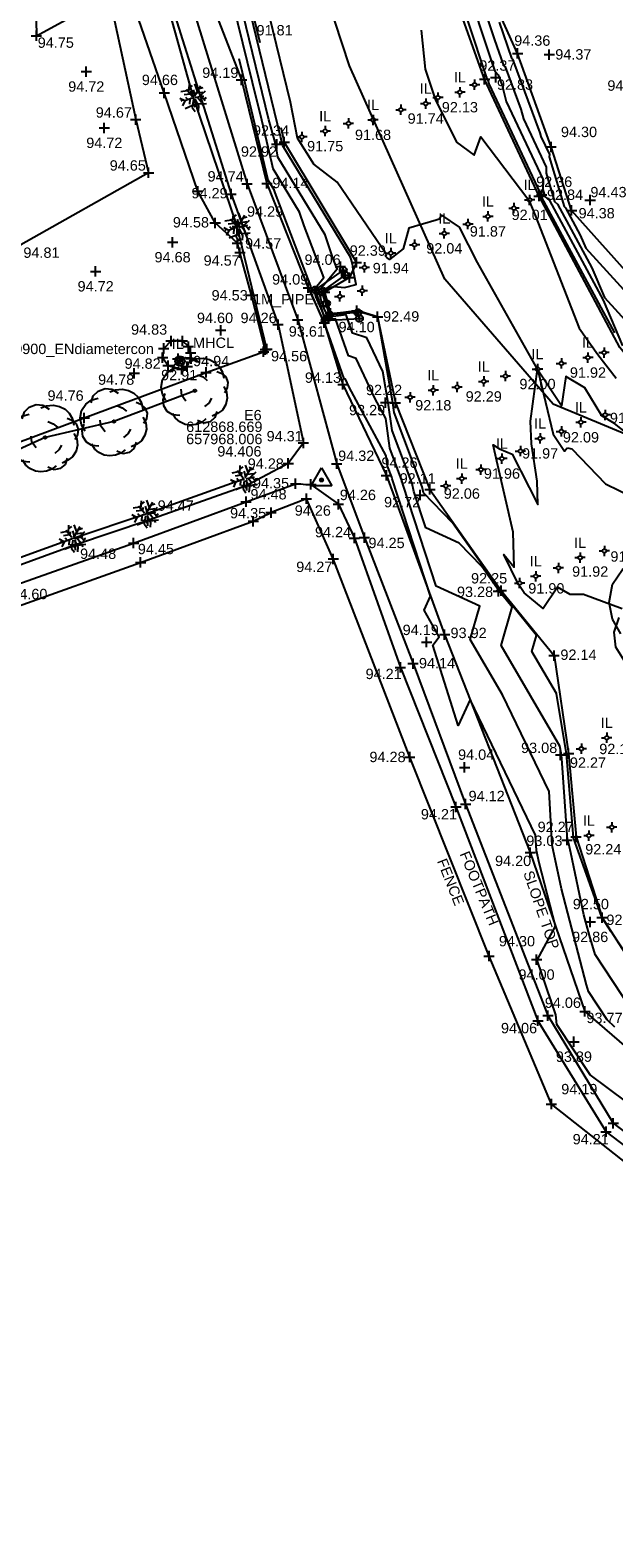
# Model space of a CAD drawing. Header units: metres. Extents: x 610185 to 614128, y 655663 to 660921.
# Tile 42 of 94: x 612848 to 612890, y 657891 to 658001. Entities that reach past the tile are written whole.
import ezdxf
from ezdxf.enums import TextEntityAlignment as Align

# ---------------------------------------------------------------- set-up
doc = ezdxf.new("R2010")
doc.units = ezdxf.units.M
doc.header["$MEASUREMENT"] = 0
doc.linetypes.add('DASHED', pattern=[19.05, 12.7, -6.35])
for name, color, linetype in [('3D_FENCE_ELEVATION', 7, 'Continuous'), ('3D_FENCE_LINE', 7, 'FENCELINE1'), ('3D_FENCE_SYMBOL', 7, 'Continuous'), ('CENTRE_LINE', 5, 'Continuous'), ('CONCB_ELEVATION', 255, 'Continuous'), ('CONCB_LINE', 251, 'Continuous'), ('CONCB_SYMBOL', 251, 'Continuous'), ('CONTOUR_ELEVATION', 56, 'Continuous'), ('CONTOUR_MJR', 34, 'Continuous'), ('CONTOUR_MNR', 53, 'Continuous'), ('CONTOUR_SYMBOL', 56, 'Continuous'), ('CONTROL_ID', 1, 'Continuous'), ('CONTROL_SYMBOL', 1, 'Continuous'), ('CONTROL_XYZ', 1, 'Continuous'), ('DETAIL_DES', 250, 'Continuous'), ('FENCE_LINE', 7, 'FENCELINE1'), ('FENCE_SYMBOL', 7, 'Continuous'), ('FOOTPATH_ELEVATION', 15, 'Continuous'), ('FOOTPATH_LINE', 15, 'Continuous'), ('FOOTPATH_SYMBOL', 15, 'Continuous'), ('HEDGE_LINE', 93, 'Continuous'), ('HEDGE_SYMBOL', 93, 'Continuous'), ('INVERT_LEVEL_CODE', 132, 'Continuous'), ('INVERT_LEVEL_ELEVATION', 132, 'Continuous'), ('INVERT_LEVEL_SYMBOL', 132, 'Continuous'), ('MANHOLE_CIRCULAR_CODE', 151, 'Continuous'), ('MANHOLE_CIRCULAR_ELEVATION', 151, 'Continuous'), ('MANHOLE_CIRCULAR_SYMBOL', 151, 'Continuous'), ('METAL_SPOTHEIGHT_ELEVATION', 250, 'Continuous'), ('METAL_SPOTHEIGHT_SYMBOL', 250, 'Continuous'), ('PIPE_SYMBOL', 255, 'Continuous'), ('SLOPE_BOTTOM_ELEVATION', 30, 'Continuous'), ('SLOPE_BOTTOM_LINE', 30, 'DASHED'), ('SLOPE_BOTTOM_SYMBOL', 30, 'Continuous'), ('SLOPE_TOP_ELEVATION', 40, 'Continuous'), ('SLOPE_TOP_LINE', 40, 'Continuous'), ('SLOPE_TOP_SYMBOL', 40, 'Continuous'), ('SURFACE_CHANGE_ELEVATION', 42, 'Continuous'), ('SURFACE_CHANGE_LINE', 42, 'Continuous'), ('SURFACE_CHANGE_SYMBOL', 42, 'Continuous'), ('TEXTS', 7, 'Continuous'), ('TOP_OF_PIPE_ELEVATION', 211, 'Continuous'), ('TOP_OF_PIPE_SYMBOL', 211, 'Continuous'), ('TOP_OF_WALL_ELEVATION', 211, 'Continuous'), ('TREE_SYMBOL', 93, 'Continuous'), ('TREELINE_LINE', 93, 'DASHED'), ('TREELINE_SYMBOL', 93, 'Continuous'), ('WALL_TOP_LINE', 7, 'Continuous'), ('WALL_TOP_SYMBOL', 211, 'Continuous')]:
    doc.layers.add(name, color=color, linetype=linetype)
doc.styles.add('REGULAR', font='swissl.ttf')
doc.linetypes.add('FENCELINE1', pattern='A,6.35,-2.54,[133,ltypeshp.shx,S=2.54,R=0,X=-2.54,Y=0],-2.54,25.4', length=36.83)

# ---------------------------------------------------------------- blocks, each defined once
blk = doc.blocks.new('S061')
at = {"color": 0, "linetype": 'Continuous'}
for p, q in [((-0.5, 0), (0.5, 0)), ((0, -0.5), (0, 0.5))]:
    blk.add_line(p, q, dxfattribs=at)
blk = doc.blocks.new('042')
at = {"color": 0, "linetype": 'Continuous'}
for p, q in [((-0.5, 0), (-0.48, 0.13)), ((-0.48, -0.13), (-0.5, 0)), ((-0.5, 0), (0.5, 0)), ((-0.48, 0.13), (-0.43, 0.25)), ((-0.43, 0.25), (-0.35, 0.35)), ((-0.35, 0.35), (-0.25, 0.43)), ((-0.25, 0.43), (-0.13, 0.48)), ((-0.13, 0.48), (0, 0.5)), ((0, 0.5), (0.13, 0.48)), ((0, -0.5), (0, 0.5)), ((0.13, 0.48), (0.25, 0.43)), ((0.25, 0.43), (0.35, 0.35)), ((0.35, 0.35), (0.43, 0.25)), ((0.43, 0.25), (0.48, 0.13)), ((0.48, 0.13), (0.5, 0)), ((0.5, 0), (0.48, -0.13)), ((-0.43, -0.25), (-0.48, -0.13)), ((-0.35, -0.35), (-0.43, -0.25)), ((-0.25, -0.43), (-0.35, -0.35)), ((-0.13, -0.48), (-0.25, -0.43)), ((0, -0.5), (-0.13, -0.48)), ((0.13, -0.48), (0, -0.5)), ((0.25, -0.43), (0.13, -0.48)), ((0.35, -0.35), (0.25, -0.43)), ((0.43, -0.25), (0.35, -0.35)), ((0.48, -0.13), (0.43, -0.25))]:
    blk.add_line(p, q, dxfattribs=at)
blk = doc.blocks.new('S028')
at = {"color": 0, "linetype": 'Continuous'}
for p, q in [((-0.5, 0), (-0.48, 0.13)), ((-0.48, -0.13), (-0.5, 0)), ((-0.48, 0.13), (-0.43, 0.25)), ((-0.43, 0.25), (-0.35, 0.35)), ((-0.35, 0.35), (-0.25, 0.43)), ((-0.25, 0.43), (-0.13, 0.48)), ((-0.13, 0.48), (0, 0.5)), ((0, 0.5), (0.13, 0.48)), ((0.13, 0.48), (0.25, 0.43)), ((0.25, 0.43), (0.35, 0.35)), ((0.35, 0.35), (0.43, 0.25)), ((0.43, 0.25), (0.48, 0.13)), ((0.48, 0.13), (0.5, 0)), ((0.5, 0), (0.48, -0.13)), ((-0.43, -0.25), (-0.48, -0.13)), ((-0.35, -0.35), (-0.43, -0.25)), ((-0.25, -0.43), (-0.35, -0.35)), ((-0.13, -0.48), (-0.25, -0.43)), ((0, -0.5), (-0.13, -0.48)), ((0.13, -0.48), (0, -0.5)), ((0.25, -0.43), (0.13, -0.48)), ((0.35, -0.35), (0.25, -0.43)), ((0.43, -0.25), (0.35, -0.35)), ((0.48, -0.13), (0.43, -0.25))]:
    blk.add_line(p, q, dxfattribs=at)
blk = doc.blocks.new('092')
at = {"color": 0, "linetype": 'Continuous'}
for p, q in [((-0.23, 0.25), (-0.46, 0.21)), ((-0.13, 0.13), (-0.34, 0.1)), ((-0.2, -0.08), (-0.28, 0.01)), ((-0.04, 0.03), (-0.26, 0.29)), ((-0.17, 0.18), (-0.15, 0.48)), ((-0.16, 0.35), (-0.04, 0.44)), ((-0.1, 0.1), (-0.09, 0.24)), ((0.05, 0.08), (-0.01, 0.28)), ((0.03, 0.05), (0.26, 0.43)), ((0.14, 0.24), (0.04, 0.5)), ((0.06, 0), (0.37, 0.07)), ((0.1, 0.17), (0.33, 0.2)), ((0.14, 0.02), (0.28, -0.16)), ((0.2, 0.33), (0.34, 0.37)), ((0.2, 0.04), (0.43, 0.25)), ((0.28, 0.05), (0.42, -0.1)), ((0.37, -0.05), (0.47, 0.01)), ((-0.32, -0.12), (-0.5, -0.03)), ((-0.4, -0.08), (-0.46, -0.13)), ((-0.32, -0.12), (-0.4, -0.3)), ((-0.05, -0.02), (-0.32, -0.12)), ((-0.04, -0.29), (-0.31, -0.4)), ((-0.14, -0.06), (-0.15, -0.24)), ((-0.01, -0.06), (-0.05, -0.36)), ((-0.05, -0.36), (0.05, -0.5)), ((-0.03, -0.21), (0.06, -0.33)), ((0.04, -0.05), (0.18, -0.3)), ((0.09, -0.14), (0.08, -0.25)), ((0.14, -0.23), (0.46, -0.21)), ((0.18, -0.3), (0.16, -0.48)), ((0.31, -0.22), (0.36, -0.3))]:
    blk.add_line(p, q, dxfattribs=at)
blk = doc.blocks.new('S066')
at = {"color": 0, "linetype": 'Continuous'}
for p, q in [((-0.5, 0), (-0.19, 0)), ((-0.19, 0), (-0.18, 0.06)), ((-0.17, -0.08), (-0.19, 0)), ((-0.18, 0.06), (-0.16, 0.1)), ((-0.16, 0.1), (-0.13, 0.13)), ((-0.13, 0.13), (-0.1, 0.16)), ((-0.1, 0.16), (-0.06, 0.18)), ((-0.06, 0.18), (0, 0.19)), ((0, 0.5), (0, 0.19)), ((0, 0.19), (0.06, 0.18)), ((0.06, 0.18), (0.1, 0.16)), ((0.1, 0.16), (0.13, 0.13)), ((0.13, 0.13), (0.16, 0.1)), ((0.16, 0.1), (0.18, 0.06)), ((0.18, 0.06), (0.19, 0)), ((0.19, 0), (0.18, -0.04)), ((0.5, 0), (0.19, 0)), ((-0.16, -0.1), (-0.17, -0.08)), ((-0.13, -0.13), (-0.16, -0.1)), ((-0.1, -0.16), (-0.13, -0.13)), ((-0.06, -0.18), (-0.1, -0.16)), ((-0.02, -0.19), (-0.06, -0.18)), ((0, -0.19), (-0.02, -0.19)), ((0.06, -0.18), (0, -0.19)), ((0, -0.5), (0, -0.19)), ((0.1, -0.16), (0.06, -0.18)), ((0.13, -0.13), (0.1, -0.16)), ((0.16, -0.1), (0.13, -0.13)), ((0.18, -0.04), (0.16, -0.1))]:
    blk.add_line(p, q, dxfattribs=at)
blk = doc.blocks.new('019')
at = {"color": 0, "linetype": 'Continuous'}
for p, q in [((-0.23, 0.44), (-0.13, 0.48)), ((-0.13, 0.48), (-0.03, 0.47)), ((-0.06, 0.43), (0.02, 0.46)), ((-0.03, 0.47), (0.06, 0.41)), ((0.02, 0.46), (0.12, 0.47)), ((0.12, 0.47), (0.21, 0.45)), ((-0.33, 0.27), (-0.3, 0.37)), ((-0.3, 0.37), (-0.23, 0.44)), ((0.21, 0.45), (0.29, 0.41)), ((0.29, 0.41), (0.35, 0.35)), ((-0.41, 0.25), (-0.33, 0.31)), ((-0.33, 0.31), (-0.23, 0.34)), ((0.32, 0.28), (0.39, 0.25)), ((0.35, 0.35), (0.4, 0.27)), ((-0.47, 0.16), (-0.41, 0.25)), ((0.04, 0.23), (0.12, 0.2)), ((0.12, 0.2), (0.18, 0.15)), ((0.39, 0.25), (0.45, 0.2)), ((0.4, 0.27), (0.42, 0.18)), ((0.45, 0.2), (0.48, 0.12)), ((-0.49, 0.05), (-0.47, 0.16)), ((0.48, 0.12), (0.47, 0.04)), ((-0.47, -0.05), (-0.49, 0.05)), ((-0.19, -0.07), (-0.2, 0.02)), ((0.42, 0.06), (0.46, -0.02)), ((0.47, 0.04), (0.43, -0.03)), ((-0.42, -0.14), (-0.47, -0.05)), ((-0.46, -0.13), (-0.43, -0.04)), ((-0.13, -0.15), (-0.19, -0.07)), ((0.46, -0.02), (0.47, -0.11)), ((-0.45, -0.22), (-0.46, -0.13)), ((0.2, -0.18), (0.14, -0.23)), ((0.24, -0.11), (0.2, -0.18)), ((0.47, -0.11), (0.45, -0.2)), ((-0.4, -0.3), (-0.45, -0.22)), ((0.45, -0.2), (0.4, -0.28)), ((-0.32, -0.35), (-0.4, -0.3)), ((-0.28, -0.4), (-0.32, -0.33)), ((-0.22, -0.36), (-0.32, -0.35)), ((0.33, -0.33), (0.25, -0.37)), ((0.32, -0.3), (0.29, -0.39)), ((0.4, -0.28), (0.33, -0.33)), ((-0.22, -0.45), (-0.28, -0.4)), ((-0.14, -0.49), (-0.22, -0.45)), ((0.13, -0.47), (0.04, -0.43)), ((0.16, -0.41), (0.1, -0.46)), ((0.22, -0.45), (0.13, -0.47)), ((0.29, -0.39), (0.22, -0.45)), ((-0.06, -0.5), (-0.14, -0.49)), ((0.02, -0.49), (-0.06, -0.5)), ((0.1, -0.46), (0.02, -0.49))]:
    blk.add_line(p, q, dxfattribs=at)
blk = doc.blocks.new('093')
at = {"color": 0}
for p, q in [((-0.5, 0), (0, 0.5)), ((-0.5, 0), (-0.48, 0.13)), ((-0.48, -0.13), (-0.5, 0)), ((0, -0.5), (-0.5, 0)), ((-0.48, 0.13), (-0.43, 0.25)), ((-0.43, 0.25), (-0.35, 0.35)), ((0.26, 0.42), (-0.42, -0.26)), ((-0.42, 0.25), (0.26, -0.42)), ((-0.35, 0.35), (-0.25, 0.43)), ((0.42, -0.26), (-0.26, 0.42)), ((-0.26, -0.42), (0.43, 0.25)), ((-0.25, 0.43), (-0.13, 0.48)), ((-0.13, 0.48), (0, 0.5)), ((0, 0.5), (0.13, 0.48)), ((0, 0.5), (0.5, 0)), ((0.5, 0), (0, -0.5)), ((0.13, 0.48), (0.25, 0.43)), ((0.25, 0.43), (0.35, 0.35)), ((0.35, 0.35), (0.43, 0.25)), ((0.43, 0.25), (0.48, 0.13)), ((0.48, 0.13), (0.5, 0)), ((0.5, 0), (0.48, -0.13)), ((-0.43, -0.25), (-0.48, -0.13)), ((-0.35, -0.35), (-0.43, -0.25)), ((-0.25, -0.43), (-0.35, -0.35)), ((-0.13, -0.48), (-0.25, -0.43)), ((0, -0.5), (-0.13, -0.48)), ((0.13, -0.48), (0, -0.5)), ((0.25, -0.43), (0.13, -0.48)), ((0.35, -0.35), (0.25, -0.43)), ((0.43, -0.25), (0.35, -0.35)), ((0.48, -0.13), (0.43, -0.25))]:
    blk.add_line(p, q, dxfattribs=at)
blk = doc.blocks.new('036')
at = {"color": 0, "linetype": 'Continuous'}
for p, q in [((-0.5, -0.29), (0, 0.58)), ((-0.08, 0), (0.06, 0.06)), ((-0.08, 0), (-0.07, 0.03)), ((-0.07, -0.03), (-0.08, 0)), ((0.08, 0), (-0.08, 0)), ((0.06, -0.06), (-0.08, 0)), ((-0.07, 0.03), (-0.06, 0.06)), ((0, 0.08), (-0.06, -0.06)), ((-0.06, 0.06), (-0.03, 0.07)), ((0, -0.08), (-0.06, 0.06)), ((-0.06, 0.06), (0.06, 0.06)), ((-0.06, -0.06), (-0.06, 0.06)), ((-0.06, 0.06), (0.08, 0)), ((0.08, 0), (-0.06, -0.06)), ((-0.03, 0.07), (0, 0.08)), ((0, 0.58), (0.5, -0.29)), ((0, 0.08), (0.03, 0.07)), ((0, -0.08), (0, 0.08)), ((0.06, -0.06), (0, 0.08)), ((0.06, 0.06), (0, -0.08)), ((0.03, 0.07), (0.06, 0.06)), ((0.06, 0.06), (0.07, 0.03)), ((0.06, 0.06), (0.06, -0.06)), ((0.07, 0.03), (0.08, 0)), ((0.08, 0), (0.07, -0.03)), ((0.5, -0.29), (-0.5, -0.29)), ((-0.06, -0.06), (-0.07, -0.03)), ((-0.03, -0.07), (-0.06, -0.06)), ((-0.06, -0.06), (0.06, -0.06)), ((0, -0.08), (-0.03, -0.07)), ((0.03, -0.07), (0, -0.08)), ((0.06, -0.06), (0.03, -0.07)), ((0.07, -0.03), (0.06, -0.06))]:
    blk.add_line(p, q, dxfattribs=at)

msp = doc.modelspace()

# ---------------------------------------------------------------- linework, layer by layer
at = {"layer": '3D_FENCE_LINE'}
for points in [[(612802.2, 657954.46, 95.38), (612805.63, 657955.66, 95.29), (612816.13, 657959.35, 95.22), (612823.96, 657962.33, 95.14), (612832.43, 657965.41, 95), (612841.57, 657968.84, 94.9), (612851.46, 657972.51, 94.76), (612860.3, 657975.8, 94.71), (612864.47, 657977.3, 94.56), (612864.59, 657977.46, 94.5), (612863.59, 657981.41, 94.53), (612862.76, 657984.49, 94.57), (612862.57, 657985.17, 94.57), (612860.96, 657986.64, 94.58), (612859.7, 657988.93, 94.74), (612857.27, 657996.06, 94.66), (612855.21, 658001.99, 94.69), (612852.88, 658011.19, 94.85), (612850.94, 658019.85, 94.89), (612850.33, 658023.33, 94.87), (612849.19, 658033.83, 95.02), (612849.08, 658034.9, 94.99), (612848.25, 658042.21, 95.02), (612848.03, 658043.17, 94.94)], [(612864.71, 657977.5, 94.43), (612862.56, 657986.38, 94.29)], [(612903.7, 657909.12, 94.05), (612893.24, 657916.57, 94.4), (612885.35, 657922.78, 94.19), (612880.83, 657933.5, 94.3), (612875.07, 657947.93, 94.28), (612869.52, 657962.29, 94.27), (612867.58, 657966.65, 94.26), (612865.02, 657965.65, 94.35)]]:
    msp.add_polyline3d(points, dxfattribs=at)
at = {"layer": 'CENTRE_LINE', "color": 1, "flags": 128}
msp.add_lwpolyline([(612986.95, 657881.15), (612964.14, 657908.44), (612958.18, 657918.44), (612952.22, 657929.63), (612944.36, 657943.43), (612935.31, 657952.96), (612928.87, 657956.53), (612915.26, 657962.33), (612900.96, 657967.09), (612885.48, 657973.51), (612877.61, 657982.56), (612870.7, 657998.03), (612865.44, 658014.1)], dxfattribs=at)
at = {"layer": 'CONCB_LINE'}
msp.add_polyline3d([(612859.02, 657977.68, 94.82), (612858.59, 657978.09, 94.83), (612857.76, 657978.09, 94.83), (612857.23, 657977.54, 94.85), (612857.14, 657976.88, 94.84), (612857.55, 657976.3, 94.84), (612858.54, 657976.04, 94.87), (612858.93, 657976.23, 94.84), (612859.22, 657976.81, 94.8), (612859.18, 657977.22, 94.82)], close=True, dxfattribs=at)
at = {"layer": 'CONTOUR_MJR'}
for points in [[(612894.72, 657927.81, 92.5), (612889.69, 657935.26, 92.5), (612889.02, 657936.27, 92.5), (612889.02, 657936.29, 92.5), (612889.01, 657936.32, 92.5), (612886.94, 657942.07, 92.5), (612886.81, 657943.84, 92.5), (612886.44, 657948.16, 92.5), (612885.72, 657952.54, 92.5), (612883.94, 657955.59, 92.5), (612884.27, 657956.75, 92.5), (612881.66, 657959.98, 92.5), (612878.18, 657964.9, 92.5), (612876.08, 657967.07, 92.5), (612875.97, 657967.51, 92.5), (612873.94, 657972.89, 92.5), (612873.85, 657973.6, 92.5), (612872.75, 657979.8, 92.5), (612872.74, 657979.83, 92.5), (612871.78, 657980.13, 92.5), (612871.25, 657980.32, 92.5), (612871.21, 657980.31, 92.5), (612871.2, 657980.28, 92.5), (612869.29, 657980.02, 92.5), (612869.2, 657980.22, 92.5), (612868.84, 657981.62, 92.5), (612869.09, 657981.92, 92.5), (612869.59, 657982.02, 92.5), (612870.33, 657981.96, 92.5), (612871.19, 657982.17, 92.5), (612871.05, 657982.91, 92.5), (612870.96, 657983.26, 92.5), (612870.93, 657983.71, 92.5), (612870.78, 657984.15, 92.5), (612865.86, 657992.22, 92.5), (612865.82, 657992.45, 92.5), (612865.7, 657992.9, 92.5), (612861.34, 658010.81, 92.5)], [(612878.17, 658004.63, 92.5), (612880.58, 657997.37, 92.5), (612880.65, 657997.17, 92.5), (612880.72, 657997.08, 92.5), (612880.82, 657996.73, 92.5), (612884.51, 657988.85, 92.5), (612884.51, 657988.61, 92.5), (612884.61, 657988.52, 92.5), (612889.93, 657978.67, 92.5)]]:
    msp.add_polyline3d(points, dxfattribs=at)
at = {"layer": 'CONTOUR_MNR'}
for points in [[(612892.38, 657927.74, 93), (612888.53, 657933.61, 93), (612888.1, 657935, 93), (612887.71, 657936.49, 93), (612886.75, 657940.99, 93), (612886.61, 657941.64, 93), (612886.51, 657941.92, 93), (612886.12, 657947.48, 93), (612886.07, 657948.09, 93), (612885.96, 657948.72, 93), (612881.7, 657956.02, 93), (612882.5, 657958.79, 93), (612881.56, 657959.96, 93), (612880.3, 657961.73, 93), (612878.67, 657963.43, 93), (612876.25, 657964.53, 93), (612875.38, 657967.18, 93), (612875.24, 657967.75, 93), (612873.79, 657971.6, 93), (612873.51, 657973.61, 93), (612873.11, 657975.87, 93), (612871.96, 657978.32, 93), (612870.93, 657978.65, 93), (612870.46, 657979.99, 93), (612869.15, 657979.82, 93), (612868.73, 657980.76, 93), (612868.49, 657981.72, 93), (612869.81, 657983.32, 93), (612869.53, 657984.04, 93), (612868.93, 657985.78, 93), (612865.51, 657991.4, 93), (612865.38, 657992.15, 93), (612865.26, 657992.65, 93), (612864.86, 657994.12, 93), (612861.79, 658006.72, 93)], [(612879.21, 658003.75, 93), (612880.9, 657998.64, 93), (612881.25, 657997.64, 93), (612881.48, 657997.37, 93), (612881.77, 657996.6, 93), (612882.07, 657995.45, 93), (612884.74, 657989.77, 93), (612884.72, 657989.06, 93), (612884.87, 657988.56, 93), (612885.2, 657988.26, 93), (612889.1, 657981.03, 93), (612890.51, 657977.73, 93)], [(612889.95, 657928.36, 93.5), (612889.4, 657928.88, 93.5), (612888.04, 657930.94, 93.5), (612887.89, 657931.43, 93.5), (612886.08, 657938.38, 93.5), (612885.41, 657941.55, 93.5), (612885.19, 657945.44, 93.5), (612881.8, 657952.44, 93.5), (612879.46, 657956.45, 93.5), (612880.16, 657958.87, 93.5), (612876.98, 657960.32, 93.5), (612874.59, 657967.64, 93.5), (612874.5, 657967.98, 93.5), (612873.63, 657970.31, 93.5), (612873.33, 657972.46, 93.5), (612872.53, 657973.95, 93.5), (612871.19, 657976.82, 93.5), (612870.62, 657977, 93.5), (612869.68, 657979.7, 93.5), (612869.01, 657979.61, 93.5), (612868.26, 657981.3, 93.5), (612868.13, 657981.82, 93.5), (612868.85, 657982.69, 93.5), (612867.42, 657986.43, 93.5), (612867.08, 657987.41, 93.5), (612865.16, 657990.57, 93.5), (612865.08, 657990.99, 93.5), (612864.25, 657994.49, 93.5), (612864.02, 657995.34, 93.5), (612862.25, 658002.62, 93.5)], [(612880.24, 658002.87, 93.5), (612881.22, 657999.91, 93.5), (612881.85, 657998.11, 93.5), (612882, 657997.94, 93.5), (612883.14, 657994.89, 93.5), (612883.33, 657994.18, 93.5), (612884.97, 657990.69, 93.5), (612884.96, 657990.25, 93.5), (612885.57, 657988.19, 93.5), (612885.78, 657988, 93.5), (612888.27, 657983.39, 93.5), (612889.19, 657981.23, 93.5), (612892.65, 657977.45, 93.5)], [(612890.49, 657958.66, 92), (612887.67, 657959.71, 92), (612886.72, 657959.7, 92), (612885.79, 657960.24, 92), (612884.75, 657958.69, 92), (612883.38, 657959.82, 92), (612882.93, 657960.49, 92), (612881.9, 657962.61, 92), (612882.65, 657961.68, 92), (612882.57, 657964.22, 92), (612881.39, 657969.37, 92), (612881.13, 657970.55, 92), (612881.59, 657970.27, 92), (612882.51, 657969.87, 92), (612884.36, 657966.23, 92), (612884.32, 657967.93, 92), (612883.91, 657970.62, 92), (612883.84, 657972.26, 92), (612884.33, 657976.05, 92), (612879.98, 657983.78, 92), (612878.69, 657986.32, 92), (612877.39, 657987.21, 92), (612877.21, 657986.92, 92), (612876.98, 657986.84, 92), (612875.01, 657986.27, 92), (612874.6, 657984.77, 92), (612873.6, 657983.98, 92), (612873.44, 657984.1, 92), (612873.32, 657984.24, 92), (612873.38, 657984.36, 92), (612869.82, 657989.6, 92), (612868.11, 657990.9, 92), (612866.94, 657992.78, 92), (612866.43, 657995.39, 92), (612864.91, 658001.62, 92)], [(612881.55, 658001.18, 94), (612882.45, 657998.58, 94), (612882.52, 657998.51, 94), (612884.51, 657993.18, 94), (612884.58, 657992.91, 94), (612885.2, 657991.6, 94), (612885.19, 657991.44, 94), (612886.28, 657987.83, 94), (612886.37, 657987.74, 94), (612887.44, 657985.75, 94), (612887.84, 657984.82, 94), (612894.83, 657977.15, 94)], [(612875.9, 658000.62, 92), (612876.2, 657997.78, 92), (612876.92, 657995.62, 92), (612878.47, 657992.5, 92), (612879.74, 657991.56, 92), (612880.22, 657992.88, 92), (612883.72, 657988.28, 92), (612884.2, 657987.14, 92), (612887.36, 657979.01, 92), (612888.71, 657977.1, 92), (612890.05, 657975.38, 92)], [(612892.15, 657921.93, 94), (612888.15, 657924.89, 94), (612885.75, 657928.54, 94), (612885.66, 657929.25, 94), (612884.32, 657933.2, 94), (612885.65, 657935.68, 94), (612884.45, 657940.27, 94), (612884.26, 657941.16, 94), (612884.2, 657942.26, 94), (612879.45, 657952.1, 94), (612878.59, 657950.22, 94), (612876.76, 657956.03, 94), (612877.2, 657956.64, 94), (612876.13, 657958.58, 94), (612876.58, 657959.58, 94), (612873.8, 657968.1, 94), (612873.77, 657968.21, 94), (612873.47, 657969.01, 94), (612873.37, 657969.76, 94), (612870.69, 657974.74, 94), (612870.42, 657975.31, 94), (612870.31, 657975.35, 94), (612868.9, 657979.41, 94), (612868.87, 657979.41, 94), (612867.8, 657981.84, 94), (612867.77, 657981.92, 94), (612867.89, 657982.06, 94), (612865.31, 657988.82, 94), (612865.23, 657989.04, 94), (612864.81, 657989.74, 94), (612864.79, 657989.84, 94), (612863.24, 657996.33, 94), (612863.18, 657996.56, 94), (612862.7, 657998.53, 94)], [(612886.5, 657970.35, 92), (612886.84, 657970.27, 92), (612889.28, 657967.72, 92), (612892.25, 657966.29, 92), (612893.8, 657967.31, 92), (612893.47, 657969.29, 92), (612889.92, 657972.11, 92), (612889, 657972.65, 92), (612887.77, 657974.69, 92), (612886.39, 657975.5, 92), (612886.07, 657973.38, 92), (612884.37, 657975.97, 92), (612885.48, 657971.34, 92), (612886.29, 657970.09, 92), (612886.5, 657970.35, 92)]]:
    msp.add_polyline3d(points, dxfattribs=at)
at = {"layer": 'FENCE_LINE'}
msp.add_line((612863.72, 657965.02, 94.48), (612865.02, 657965.65, 94.35), dxfattribs=at)
msp.add_polyline3d([(612832.56, 657953.91, 94.73), (612835.95, 657955.01, 94.69), (612846.33, 657958.75, 94.6), (612855.55, 657962.03, 94.45), (612863.72, 657965.02, 94.48)], dxfattribs=at)
at = {"layer": 'FOOTPATH_LINE'}
for p, q in [((612866.26, 657969.21, 94.28), (612863.25, 657967.62, 94.46)), ((612863.2, 657966.43, 94.48), (612866.79, 657967.74, 94.35))]:
    msp.add_line(p, q, dxfattribs=at)
for points in [[(612857.19, 658004.37, 94.47), (612862.12, 657988.73, 94.29), (612865.52, 657979.27, 94.26), (612867.36, 657970.69, 94.31), (612866.26, 657969.21, 94.28)], [(612858.61, 658004.57, 94.48), (612863.27, 657989.47, 94.27), (612866.95, 657979.62, 94.21), (612869.78, 657969.19, 94.32), (612871.78, 657963.83, 94.25), (612875.32, 657954.7, 94.14), (612879.12, 657944.52, 94.12), (612885.09, 657929.19, 94.06), (612889.84, 657921.39, 94.17), (612894.84, 657917.57, 94.28)], [(612863.25, 657967.62, 94.46), (612856.08, 657965.07, 94.47), (612850.82, 657963.3, 94.48), (612843.07, 657960.49, 94.64), (612836.5, 657958.21, 94.72), (612828.65, 657955.89, 94.73), (612817.79, 657952.41, 94.85), (612806.63, 657948.83, 94.98), (612796.89, 657945.7, 95.05), (612787.19, 657942.58, 95.23), (612776.52, 657939.14, 95.34), (612766.46, 657936.01, 95.49), (612756.94, 657932.98, 95.56), (612747.35, 657929.96, 95.78), (612739.52, 657927.59, 95.9), (612730.21, 657924.61, 96.11), (612723.66, 657922.55, 96.38), (612718.74, 657921.16, 96.34), (612715.5, 657920.41, 96.41)], [(612866.79, 657967.74, 94.35), (612867.91, 657967.69, 94.27), (612869.9, 657966.25, 94.26), (612871.06, 657963.8, 94.24), (612874.4, 657954.42, 94.21), (612878.42, 657944.32, 94.21), (612884.37, 657928.82, 94.06), (612889.32, 657920.77, 94.21), (612894.52, 657916.81, 94.33)], [(612832.1, 657955.33, 94.73), (612835.47, 657956.43, 94.69), (612845.82, 657960.16, 94.6), (612855.04, 657963.44, 94.45), (612863.2, 657966.43, 94.48)]]:
    msp.add_polyline3d(points, dxfattribs=at)
at = {"layer": 'HEDGE_LINE'}
for points in [[(612862.59, 657986.34, 94.3), (612859.4, 657995.72, 94.44), (612856.27, 658006.95, 94.54), (612853.86, 658019.2, 94.56), (612851.32, 658035.26, 94.5), (612850, 658048.72, 94.95), (612851.84, 658066.97, 94.51), (612852.69, 658073.71, 94.41), (612852.31, 658103.75, 95.07), (612853.01, 658116.88, 95.06), (612853.8, 658133.21, 94.69), (612856.37, 658153.38, 94.49), (612860.28, 658171.58, 94.54), (612863.36, 658183.58, 94.52), (612868.4, 658205.71, 94.5), (612871.26, 658220.91, 94.57), (612871.44, 658224.37, 94.71)], [(612863.08, 657968.09, 94.46), (612855.92, 657965.54, 94.47), (612850.65, 657963.77, 94.48), (612842.91, 657960.96, 94.64), (612836.34, 657958.69, 94.72), (612828.5, 657956.37, 94.73), (612817.64, 657952.88, 94.85), (612806.48, 657949.3, 94.98), (612796.74, 657946.18, 95.05), (612787.03, 657943.06, 95.23), (612776.37, 657939.62, 95.34), (612766.31, 657936.49, 95.49), (612756.79, 657933.46, 95.56), (612747.21, 657930.44, 95.78), (612739.37, 657928.07, 95.9), (612730.06, 657925.08, 96.11), (612723.51, 657923.03, 96.38), (612718.61, 657921.65, 96.34), (612715.39, 657920.9, 96.41)]]:
    msp.add_polyline3d(points, dxfattribs=at)
at = {"layer": 'SLOPE_BOTTOM_LINE'}
for points in [[(612861.2, 658012.06, 92.35), (612865.97, 657992.5, 92.34), (612871.2, 657983.78, 92.39), (612870.7, 657982.68, 92.63), (612868.9, 657981.61, 92.42), (612869.32, 657980.08, 92.37), (612871.24, 657980.28, 92.5), (612872.74, 657979.84, 92.49), (612874.03, 657973.6, 92.22), (612876.54, 657967.33, 92.11), (612881.71, 657959.99, 92.25), (612885.54, 657955.28, 92.14), (612886.6, 657948.18, 92.27), (612887.14, 657942.14, 92.27), (612889.02, 657936.29, 92.5), (612895.22, 657926.66, 92.52)], [(612967.64, 657917.08, 92.56), (612964.08, 657921.99, 92.48), (612958, 657929.49, 92.52), (612953.65, 657937.67, 92.43), (612948.91, 657946.41, 92.56), (612943.39, 657955.67, 92.55), (612935.65, 657961.74, 92.42), (612926.27, 657966.48, 92.66), (612916.08, 657969.21, 92.5), (612893.18, 657974.29, 92.37), (612892.78, 657974.59, 92.37), (612890.3, 657977.6, 92.27), (612884.45, 657988.59, 92.36), (612880.5, 657997.05, 92.37), (612877.63, 658005.09, 92.24)]]:
    msp.add_polyline3d(points, dxfattribs=at)
at = {"layer": 'SLOPE_TOP_LINE'}
for points in [[(612858.86, 658007.34, 94.38), (612862.87, 657997.01, 94.19), (612864.71, 657989.5, 94.14), (612867.71, 657981.94, 94.09), (612868.87, 657979.4, 94.02), (612870.23, 657974.93, 94.13), (612873.38, 657968.34, 94.26), (612877.6, 657956.8, 93.92), (612883.81, 657941.01, 94.2), (612887.78, 657929.49, 93.77), (612895.6, 657922.73, 93.75), (612906.62, 657913.64, 93.97)], [(612968.87, 657918.51, 94.46), (612961.09, 657930.18, 94.36), (612957.82, 657936.22, 94.5), (612949.25, 657951.7, 94.27), (612940.52, 657962.13, 94.3), (612929.37, 657968.02, 94.35), (612911.63, 657974.34, 94.7), (612896.28, 657976.96, 94.33), (612886.81, 657987.55, 94.38), (612885.33, 657992.15, 94.3), (612882.89, 657998.92, 94.36), (612881.66, 658001.65, 94.19)]]:
    msp.add_polyline3d(points, dxfattribs=at)
at = {"layer": 'SURFACE_CHANGE_LINE'}
msp.add_polyline3d([(612846.48, 658050.07, 95.13), (612846.71, 658044, 95.1), (612846.98, 658035.08, 95.06), (612847.4, 658022.72, 95.02), (612847.76, 658011.57, 94.85), (612847.99, 658000.21, 94.75), (612853.26, 658003.1, 94.68), (612855.2, 657994.13, 94.67), (612856.13, 657990.28, 94.65), (612846.86, 657985.06, 94.81), (612838.87, 657980.24, 94.92), (612829.71, 657974.87, 95.14), (612824.88, 657972.11, 95.26), (612817.5, 657967.68, 95.32), (612807.66, 657962.02, 95.34), (612804.18, 657959.7, 95.34), (612802.73, 657958.38, 95.35), (612802.73, 657958.36, 95.35), (612802.83, 657957.96, 95.35), (612802.54, 657957.89, 95.37)], dxfattribs=at)
at = {"layer": 'TREELINE_LINE'}
msp.add_polyline3d([(612859.49, 657974.48, 106.11), (612853.62, 657972.25, 102.24), (612848.62, 657971.09, 101.98), (612842.33, 657968.24, 105.02), (612836.75, 657965.79, 103.84), (612829.76, 657962.3, 104.57), (612824.05, 657961.67, 106.07), (612811.78, 657956.33, 106.64), (612801.96, 657953.04, 100.47), (612795.14, 657950.91, 100.48), (612780.87, 657945.43, 98.19), (612759.84, 657939.92, 105.81)], dxfattribs=at)
at = {"layer": 'WALL_TOP_LINE'}
msp.add_polyline3d([(612871.42, 657979.72, 94.1), (612871.31, 657980.14, 94.09), (612869.27, 657979.98, 94.14), (612868.7, 657981.65, 94.1), (612870.39, 657982.86, 94.07), (612870.25, 657983.22, 94.06), (612868.21, 657981.79, 94.11), (612868.93, 657979.57, 94.12), (612871.42, 657979.72, 94.1)], dxfattribs=at)

# ---------------------------------------------------------------- block references
at = {"layer": '3D_FENCE_SYMBOL', "xscale": 0.75, "yscale": 0.75, "zscale": 0.75}
for p in [(612857.27, 657996.06, 94.66), (612859.7, 657988.93, 94.74), (612860.96, 657986.64, 94.58), (612862.56, 657986.38, 94.29), (612862.57, 657985.17, 94.57), (612862.76, 657984.49, 94.57), (612863.59, 657981.41, 94.53), (612864.47, 657977.3, 94.56), (612864.59, 657977.46, 94.5), (612864.71, 657977.5, 94.43), (612860.3, 657975.8, 94.71), (612851.46, 657972.51, 94.76), (612867.58, 657966.65, 94.26), (612865.02, 657965.65, 94.35), (612869.52, 657962.29, 94.27), (612875.07, 657947.93, 94.28), (612880.83, 657933.5, 94.3), (612885.35, 657922.78, 94.19)]:
    msp.add_blockref('S061', p, dxfattribs=at)
at = {"layer": 'CONCB_SYMBOL', "xscale": 0.75, "yscale": 0.75, "zscale": 0.75}
for p in [(612857.76, 657978.09, 94.83), (612858.59, 657978.09, 94.83), (612857.14, 657976.88, 94.84), (612857.23, 657977.54, 94.85), (612859.02, 657977.68, 94.82), (612859.18, 657977.22, 94.82), (612859.22, 657976.81, 94.8), (612857.55, 657976.3, 94.84), (612858.54, 657976.04, 94.87), (612858.93, 657976.23, 94.84)]:
    msp.add_blockref('S061', p, dxfattribs=at)
at = {"layer": 'CONTOUR_SYMBOL', "xscale": 0.75, "yscale": 0.75, "zscale": 0.75}
for p in [(612885.19, 657998.84, 94.37), (612881.31, 657997.18, 92.83), (612865.43, 657992.34, 92.92), (612884.65, 657988.68, 92.84), (612888.16, 657988.29, 94.43), (612870.04, 657983.47, 92.88), (612873.32, 657973.62, 93.29), (612875.83, 657966.92, 92.72), (612881.5, 657959.94, 93.28), (612876.29, 657956.26, 94.19), (612879.05, 657947.18, 94.04), (612886.01, 657948.08, 93.08), (612886.49, 657941.91, 93.03), (612888.16, 657935.98, 92.86), (612884.27, 657933.25, 94), (612886.98, 657927.3, 93.89)]:
    msp.add_blockref('S061', p, dxfattribs=at)
at = {"layer": 'CONTROL_SYMBOL', "xscale": 1.5, "yscale": 1.5, "zscale": 1.5}
msp.add_blockref('036', (612868.67, 657968.01, 94.41), dxfattribs=at)
at = {"layer": 'FENCE_SYMBOL', "xscale": 0.75, "yscale": 0.75, "zscale": 0.75}
for p in [(612863.72, 657965.02, 94.48), (612855.55, 657962.03, 94.45)]:
    msp.add_blockref('S061', p, dxfattribs=at)
at = {"layer": 'FOOTPATH_SYMBOL', "xscale": 0.75, "yscale": 0.75, "zscale": 0.75}
for p in [(612862.12, 657988.73, 94.29), (612863.27, 657989.47, 94.27), (612865.52, 657979.27, 94.26), (612866.95, 657979.62, 94.21), (612867.36, 657970.69, 94.31), (612866.26, 657969.21, 94.28), (612869.78, 657969.19, 94.32), (612863.25, 657967.62, 94.46), (612866.79, 657967.74, 94.35), (612867.91, 657967.69, 94.27), (612863.2, 657966.43, 94.48), (612869.9, 657966.25, 94.26), (612856.08, 657965.07, 94.47), (612871.06, 657963.8, 94.24), (612871.78, 657963.83, 94.25), (612850.82, 657963.3, 94.48), (612855.04, 657963.44, 94.45), (612874.4, 657954.42, 94.21), (612875.32, 657954.7, 94.14), (612878.42, 657944.32, 94.21), (612879.12, 657944.52, 94.12), (612884.37, 657928.82, 94.06), (612885.09, 657929.19, 94.06), (612889.84, 657921.39, 94.17), (612889.32, 657920.77, 94.21)]:
    msp.add_blockref('S061', p, dxfattribs=at)
at = {"layer": 'HEDGE_SYMBOL', "xscale": 2, "yscale": 2, "zscale": 2}
for p in [(612859.4, 657995.72, 94.44), (612862.59, 657986.34, 94.3), (612863.08, 657968.09, 94.46), (612855.92, 657965.54, 94.47), (612850.65, 657963.77, 94.48)]:
    msp.add_blockref('092', p, dxfattribs=at)
at = {"layer": 'INVERT_LEVEL_SYMBOL', "xscale": 0.75, "yscale": 0.75, "zscale": 0.75}
for p in [(612879.78, 657996.65, 92.09), (612876.23, 657995.29, 91.74), (612877.12, 657995.72, 92.07), (612878.71, 657996.11, 92.13), (612872.41, 657994.11, 91.68), (612874.43, 657994.84, 91.68), (612868.94, 657993.29, 91.75), (612870.63, 657993.85, 91.69), (612867.25, 657992.87, 91.89), (612882.63, 657987.71, 91.79), (612883.77, 657988.31, 92.01), (612879.29, 657986.56, 91.98), (612880.74, 657987.11, 91.87), (612877.58, 657985.88, 92.04), (612873.7, 657984.45, 91.94), (612875.42, 657985.06, 92.05), (612871.79, 657983.41, 92.23), (612870, 657981.31, 92.39), (612871.63, 657981.72, 92.39), (612858.25, 657976.8, 92.91), (612888, 657976.88, 91.92), (612889.17, 657977.24, 92.05), (612882.01, 657975.54, 92.07), (612884.34, 657976.05, 92), (612886.07, 657976.46, 91.97), (612876.78, 657974.51, 92.18), (612878.51, 657974.74, 92.18), (612880.44, 657975.15, 92.29), (612875.1, 657974, 92.07), (612889.25, 657972.72, 91.98), (612886.07, 657971.53, 92.02), (612887.49, 657972.19, 92.09), (612883.1, 657970.1, 92.03), (612884.53, 657971.02, 91.97), (612881.76, 657969.56, 91.96), (612878.85, 657968.11, 92.06), (612880.24, 657968.76, 92.14), (612877.69, 657967.58, 92.09), (612889.19, 657962.87, 91.9), (612885.86, 657961.64, 91.96), (612887.43, 657962.38, 91.92), (612883.04, 657960.54, 91.98), (612884.21, 657961.03, 91.9), (612889.36, 657949.33, 92.15), (612887.52, 657948.53, 92.31), (612889.73, 657942.84, 92.36), (612888.07, 657942.24, 92.24)]:
    msp.add_blockref('S066', p, dxfattribs=at)
at = {"layer": 'MANHOLE_CIRCULAR_SYMBOL', "xscale": 0.7, "yscale": 0.7, "zscale": 0.7}
msp.add_blockref('093', (612858.41, 657976.63, 94.94), dxfattribs=at)
at = {"layer": 'METAL_SPOTHEIGHT_SYMBOL', "xscale": 0.75, "yscale": 0.75, "zscale": 0.75}
for p in [(612851.61, 657997.61, 94.72), (612852.92, 657993.53, 94.72), (612857.87, 657985.24, 94.68), (612852.29, 657983.13, 94.72), (612861.37, 657978.86, 94.6), (612855.09, 657975.75, 94.78)]:
    msp.add_blockref('S061', p, dxfattribs=at)
at = {"layer": 'PIPE_SYMBOL', "xscale": 0.15, "yscale": 0.15, "zscale": 0.15}
msp.add_blockref('S028', (612869.13, 657980.83, 92.76), dxfattribs=at)
at = {"layer": 'SLOPE_BOTTOM_SYMBOL', "xscale": 0.75, "yscale": 0.75, "zscale": 0.75}
for p in [(612880.5, 657997.05, 92.37), (612865.97, 657992.5, 92.34), (612884.45, 657988.59, 92.36), (612871.2, 657983.78, 92.39), (612870.7, 657982.68, 92.63), (612868.9, 657981.61, 92.42), (612869.32, 657980.08, 92.37), (612871.24, 657980.28, 92.5), (612872.74, 657979.84, 92.49), (612874.03, 657973.6, 92.22), (612876.54, 657967.33, 92.11), (612881.71, 657959.99, 92.25), (612885.54, 657955.28, 92.14), (612886.6, 657948.18, 92.27), (612887.14, 657942.14, 92.27), (612889.02, 657936.29, 92.5)]:
    msp.add_blockref('S061', p, dxfattribs=at)
at = {"layer": 'SLOPE_TOP_SYMBOL', "xscale": 0.75, "yscale": 0.75, "zscale": 0.75}
for p in [(612882.89, 657998.92, 94.36), (612862.87, 657997.01, 94.19), (612885.33, 657992.15, 94.3), (612864.71, 657989.5, 94.14), (612886.81, 657987.55, 94.38), (612867.71, 657981.94, 94.09), (612868.87, 657979.4, 94.02), (612870.23, 657974.93, 94.13), (612873.38, 657968.34, 94.26), (612877.6, 657956.8, 93.92), (612883.81, 657941.01, 94.2), (612887.78, 657929.49, 93.77)]:
    msp.add_blockref('S061', p, dxfattribs=at)
at = {"layer": 'SURFACE_CHANGE_SYMBOL', "xscale": 0.75, "yscale": 0.75, "zscale": 0.75}
for p in [(612847.99, 658000.21, 94.75), (612855.2, 657994.13, 94.67), (612856.13, 657990.28, 94.65)]:
    msp.add_blockref('S061', p, dxfattribs=at)
at = {"layer": 'TOP_OF_PIPE_SYMBOL', "xscale": 0.5, "yscale": 0.5, "zscale": 0.5}
msp.add_blockref('S028', (612869.04, 657980.81, 93.61), dxfattribs=at)
at = {"layer": 'TREE_SYMBOL', "xscale": 12, "yscale": 12, "zscale": 12}
msp.add_blockref('019', (612895.42, 657958.53, 94.07), dxfattribs=at)
at = {"layer": 'TREELINE_SYMBOL'}
for name, p, xscale, yscale, zscale in [('019', (612859.49, 657974.48, 106.11), 5, 5, 5), ('019', (612853.62, 657972.25, 102.24), 5, 5, 5), ('S028', (612859.49, 657974.48, 106.11), 0.2, 0.2, 0.2), ('019', (612848.62, 657971.09, 101.98), 5, 5, 5), ('S028', (612853.62, 657972.25, 102.24), 0.2, 0.2, 0.2), ('S028', (612848.62, 657971.09, 101.98), 0.2, 0.2, 0.2)]:
    msp.add_blockref(name, p, dxfattribs=dict(at, xscale=xscale, yscale=yscale, zscale=zscale))
at = {"layer": 'WALL_TOP_SYMBOL', "xscale": 0.5, "yscale": 0.5, "zscale": 0.5}
for p in [(612870.25, 657983.22, 94.06), (612870.39, 657982.86, 94.07), (612868.21, 657981.79, 94.11), (612868.7, 657981.65, 94.1), (612871.31, 657980.14, 94.09), (612868.93, 657979.57, 94.12), (612869.27, 657979.98, 94.14), (612871.42, 657979.72, 94.1)]:
    msp.add_blockref('042', p, dxfattribs=at)

# ---------------------------------------------------------------- texts
at = {"layer": '3D_FENCE_ELEVATION', "style": 'REGULAR'}
for s, p in [('94.66', (612855.64, 657996.63, 94.66)), ('94.74', (612860.41, 657989.64, 94.74)), ('94.58', (612857.89, 657986.31, 94.58)), ('94.29', (612863.27, 657987.09, 94.29)), ('94.57', (612863.13, 657984.78, 94.57)), ('94.57', (612860.12, 657983.54, 94.57)), ('94.53', (612860.7, 657981.02, 94.53)), ('94.56', (612865.01, 657976.61, 94.56)), ('94.76', (612848.8, 657973.75, 94.76)), ('94.26', (612866.73, 657965.42, 94.26)), ('94.35', (612862.04, 657965.23, 94.35)), ('94.27', (612866.84, 657961.34, 94.27)), ('94.28', (612872.15, 657947.56, 94.28)), ('94.30', (612881.54, 657934.21, 94.3)), ('94.19', (612886.06, 657923.49, 94.19))]:
    msp.add_text(s, height=0.75, dxfattribs=at).set_placement(p)
at = {"layer": 'CONCB_ELEVATION', "style": 'REGULAR'}
for s, p in [('94.83', (612857.48, 657979.29, 94.83)), ('94.82', (612857.01, 657976.82, 94.82))]:
    msp.add_text(s, height=0.75, dxfattribs=at).set_placement(p, align=Align.TOP_RIGHT)
at = {"layer": 'CONTOUR_ELEVATION', "style": 'REGULAR'}
for s, p in [('94.37', (612886.94, 657999.23, 94.37)), ('92.83', (612882.71, 657997.04, 92.83)), ('94.10', (612890.72, 657996.97, 94.1)), ('92.92', (612864.14, 657992.19, 92.92)), ('92.84', (612886.34, 657989.06, 92.84)), ('94.43', (612889.49, 657989.25, 94.43)), ('93.29', (612871.98, 657973.45, 93.29)), ('92.72', (612874.52, 657966.78, 92.72)), ('93.28', (612879.81, 657960.28, 93.28)), ('94.19', (612875.87, 657957.52, 94.19)), ('93.08', (612884.46, 657948.97, 93.08)), ('94.04', (612879.89, 657948.48, 94.04)), ('93.03', (612884.84, 657942.24, 93.03)), ('92.86', (612888.16, 657935.27, 92.86)), ('94.00', (612884.27, 657932.54, 94)), ('93.89', (612886.98, 657926.59, 93.89))]:
    msp.add_text(s, height=0.75, dxfattribs=at).set_placement(p, align=Align.TOP_CENTER)
at = {"layer": 'CONTROL_ID', "style": 'REGULAR'}
msp.add_text('E6', height=0.75, dxfattribs=at).set_placement((612863.05, 657972.71, 94.41), align=Align.MIDDLE_LEFT)
at = {"layer": 'CONTROL_XYZ', "style": 'REGULAR'}
msp.add_text('612868.669', height=0.75, dxfattribs=at).set_placement((612864.39, 657971.49, 94.41), align=Align.RIGHT)
msp.add_text('657968.006', height=0.75, dxfattribs=at).set_placement((612864.39, 657970.98, 94.41), align=Align.MIDDLE_RIGHT)
msp.add_text('94.406', height=0.75, dxfattribs=at).set_placement((612864.32, 657970.46, 94.41), align=Align.TOP_RIGHT)
at = {"layer": 'DETAIL_DES', "style": 'REGULAR'}
for s, p in [('1M_PIPE?', (612863.71, 657981.11, 93.61)), ('42....+0900_ENdiametercon', (612843.44, 657977.51, 92.91))]:
    msp.add_text(s, height=0.75, dxfattribs=at).set_placement(p, align=Align.MIDDLE_LEFT)
at = {"layer": 'FOOTPATH_ELEVATION', "style": 'REGULAR'}
for s, p in [('94.29', (612859.24, 657988.42, 94.29)), ('94.26', (612862.8, 657979.38, 94.26)), ('94.31', (612864.69, 657970.81, 94.31)), ('94.28', (612863.32, 657968.82, 94.28)), ('94.32', (612869.88, 657969.39, 94.32)), ('94.48', (612863.52, 657966.6, 94.48)), ('94.35', (612863.7, 657967.4, 94.35)), ('94.26', (612870, 657966.55, 94.26)), ('94.47', (612856.79, 657965.78, 94.47)), ('94.24', (612868.2, 657963.86, 94.24)), ('94.48', (612851.16, 657962.29, 94.48)), ('94.45', (612855.35, 657962.63, 94.45)), ('94.25', (612872.08, 657963.07, 94.25)), ('94.60', (612846.17, 657959.37, 94.6)), ('94.21', (612871.87, 657953.58, 94.21)), ('94.14', (612875.74, 657954.36, 94.14)), ('94.12', (612879.34, 657944.73, 94.12)), ('94.21', (612875.88, 657943.41, 94.21)), ('94.06', (612884.87, 657929.75, 94.06)), ('94.06', (612881.69, 657927.91, 94.06)), ('94.21', (612886.89, 657919.86, 94.21))]:
    msp.add_text(s, height=0.75, dxfattribs=at).set_placement(p)
at = {"layer": 'INVERT_LEVEL_CODE', "style": 'REGULAR'}
for p in [(612876.23, 657996, 91.74), (612878.71, 657996.82, 92.13), (612872.41, 657994.82, 91.68), (612868.94, 657994, 91.75), (612883.77, 657989.02, 92.01), (612880.74, 657987.82, 91.87), (612877.58, 657986.59, 92.04), (612873.7, 657985.16, 91.94), (612858.25, 657977.51, 92.91), (612888, 657977.59, 91.92), (612884.34, 657976.76, 92), (612876.78, 657975.22, 92.18), (612880.44, 657975.86, 92.29), (612887.49, 657972.9, 92.09), (612884.53, 657971.73, 91.97), (612881.76, 657970.27, 91.96), (612878.85, 657968.82, 92.06), (612887.43, 657963.09, 91.92), (612884.21, 657961.74, 91.9), (612889.36, 657950.04, 92.15), (612888.07, 657942.95, 92.24)]:
    msp.add_text('IL', height=0.75, dxfattribs=at).set_placement(p, align=Align.CENTER)
at = {"layer": 'INVERT_LEVEL_ELEVATION', "style": 'REGULAR'}
for s, p in [('91.81', (612865.27, 658000.98, 91.81)), ('91.74', (612876.23, 657994.58, 91.74)), ('92.13', (612878.71, 657995.4, 92.13)), ('91.68', (612872.41, 657993.4, 91.68)), ('91.75', (612868.94, 657992.58, 91.75)), ('92.01', (612883.77, 657987.6, 92.01)), ('91.87', (612880.74, 657986.4, 91.87)), ('92.04', (612877.58, 657985.17, 92.04)), ('91.94', (612873.7, 657983.74, 91.94)), ('92.91', (612858.35, 657975.99, 92.91)), ('91.92', (612888, 657976.17, 91.92)), ('92.00', (612884.34, 657975.34, 92)), ('92.18', (612876.78, 657973.8, 92.18)), ('92.29', (612880.44, 657974.44, 92.29)), ('91.95', (612890.9, 657972.88, 91.95)), ('92.09', (612887.49, 657971.48, 92.09)), ('91.97', (612884.53, 657970.31, 91.97)), ('91.96', (612881.76, 657968.85, 91.96)), ('92.06', (612878.85, 657967.4, 92.06)), ('91.92', (612890.94, 657962.84, 91.92)), ('91.92', (612888.16, 657961.75, 91.92)), ('91.90', (612884.98, 657960.53, 91.9)), ('92.15', (612890.13, 657948.89, 92.15)), ('92.24', (612889.11, 657941.62, 92.24)), ('92.30', (612890.65, 657936.51, 92.3))]:
    msp.add_text(s, height=0.75, dxfattribs=at).set_placement(p, align=Align.TOP_CENTER)
at = {"layer": 'MANHOLE_CIRCULAR_CODE', "style": 'REGULAR'}
msp.add_text('MHCL', height=0.75, dxfattribs=at).set_placement((612859.36, 657977.58, 94.94))
at = {"layer": 'MANHOLE_CIRCULAR_ELEVATION', "style": 'REGULAR'}
msp.add_text('94.94', height=0.75, dxfattribs=at).set_placement((612859.36, 657976.63, 94.94), align=Align.MIDDLE_LEFT)
at = {"layer": 'METAL_SPOTHEIGHT_ELEVATION', "style": 'REGULAR'}
for s, p in [('94.72', (612851.61, 657996.9, 94.72)), ('94.72', (612852.92, 657992.82, 94.72)), ('94.68', (612857.87, 657984.53, 94.68)), ('94.72', (612852.29, 657982.42, 94.72)), ('94.60', (612860.95, 657980.13, 94.6)), ('94.78', (612853.78, 657975.66, 94.78))]:
    msp.add_text(s, height=0.75, dxfattribs=at).set_placement(p, align=Align.TOP_CENTER)
at = {"layer": 'SLOPE_BOTTOM_ELEVATION', "style": 'REGULAR'}
for s, p in [('92.37', (612880.12, 657997.67, 92.37)), ('92.34', (612863.7, 657992.96, 92.34)), ('92.36', (612884.24, 657989.25, 92.36)), ('92.39', (612870.72, 657984.26, 92.39)), ('92.49', (612873.14, 657979.49, 92.49)), ('92.22', (612871.9, 657974.16, 92.22)), ('92.11', (612874.34, 657967.75, 92.11)), ('92.25', (612879.52, 657960.51, 92.25)), ('92.14', (612886, 657954.97, 92.14)), ('92.27', (612886.69, 657947.15, 92.27)), ('92.27', (612884.35, 657942.49, 92.27)), ('92.50', (612886.9, 657936.9, 92.5))]:
    msp.add_text(s, height=0.75, dxfattribs=at).set_placement(p)
at = {"layer": 'SLOPE_TOP_ELEVATION', "style": 'REGULAR'}
for s, p in [('94.36', (612882.65, 657999.48, 94.36)), ('94.19', (612860.02, 657997.15, 94.19)), ('94.30', (612886.04, 657992.86, 94.3)), ('94.14', (612865.11, 657989.16, 94.14)), ('94.38', (612887.32, 657986.97, 94.38)), ('94.09', (612865.09, 657982.17, 94.09)), ('94.13', (612867.47, 657975.05, 94.13)), ('94.26', (612873.02, 657968.89, 94.26)), ('93.92', (612878.03, 657956.55, 93.92)), ('94.20', (612881.26, 657940.03, 94.2)), ('93.77', (612887.89, 657928.65, 93.77))]:
    msp.add_text(s, height=0.75, dxfattribs=at).set_placement(p)
at = {"layer": 'SURFACE_CHANGE_ELEVATION', "style": 'REGULAR'}
for s, p in [('94.75', (612848.09, 657999.33, 94.75)), ('94.67', (612852.3, 657994.27, 94.67)), ('94.65', (612853.31, 657990.43, 94.65)), ('94.81', (612847.05, 657984.11, 94.81))]:
    msp.add_text(s, height=0.75, dxfattribs=at).set_placement(p)
at = {"layer": 'TEXTS', "style": 'REGULAR'}
for s, rotation, p in [('FOOTPATH', 292.4166, (612878.68, 657940.91, 94.62)), ('FENCE', 291.6581, (612877.04, 657940.39, 94.62)), ('SLOPE TOP', 289.0437, (612883.3, 657939.53, 94.62))]:
    msp.add_text(s, height=0.75, rotation=rotation, dxfattribs=at).set_placement(p)
at = {"layer": 'TOP_OF_PIPE_ELEVATION', "style": 'REGULAR'}
msp.add_text('93.61', height=0.75, dxfattribs=at).set_placement((612868.92, 657979.15, 93.61), align=Align.TOP_RIGHT)
at = {"layer": 'TOP_OF_WALL_ELEVATION', "style": 'REGULAR'}
for s, p in [('94.06', (612868.75, 657983.6, 94.06)), ('94.10', (612871.22, 657978.72, 94.1))]:
    msp.add_text(s, height=0.75, dxfattribs=at).set_placement(p, align=Align.CENTER)

doc.saveas('drawing.dxf')
